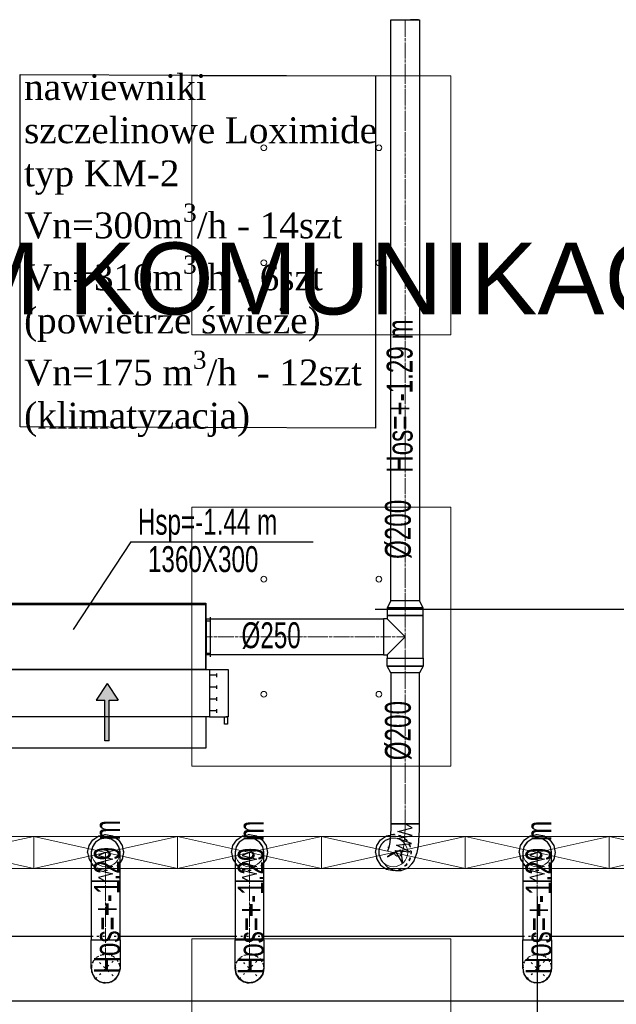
# Model space of a CAD drawing. Header units: centimetres. Extents: x -228435 to 46820, y -89367 to 152985.
# Tile 123 of 252: x -44137 to -39990, y 79351 to 86198. Entities that reach past the tile are written whole.
import ezdxf

# ---------------------------------------------------------------- set-up
doc = ezdxf.new("R2010")
doc.units = ezdxf.units.CM
doc.header["$LTSCALE"] = 50
for name, pattern in [('CADVENT_CENTERLINE', [9.9, 7.4, -1, 0.5, -1]), ('CADVENT_HIDDEN', [0.8, 0.25, -0.55]), ('Osie rzutów$0$DASHDOT2', [12.7, 6.35, -3.175, 0, -3.175]), ('SU Lampy kwadratowe  -1$0$HIDDENX2', [19.05, 12.7, -6.35])]:
    doc.linetypes.add(name, pattern=pattern)
for name, color, linetype in [('01-103-Went PP_poziom-0_5$0$L_Nawiew', 3, 'Continuous'), ('bgde-nawiewDETAILS', 1, 'Continuous'), ('bgde-nawiewEXP', 1, 'Continuous'), ('bgde-nawiewHIDDEN', 1, 'Continuous'), ('bgde-tekst', 7, 'Continuous'), ('bgde-wywiewSOL', 5, 'Continuous'), ('bgde_AJ_opis', 7, 'Continuous'), ('Osie rzutów$0$ARCH_INFO_OSIE_IST', 8, 'Osie rzutów$0$DASHDOT2'), ('Osie rzutów$0$ARCH_INFO_OSIE_OPISY_IST', 8, 'Continuous'), ('Pomieszczenia -05$0$ARCH_INFO_OPISY', 8, 'Continuous')]:
    doc.layers.add(name, color=color, linetype=linetype)
for name, color, linetype, lineweight in [('bgde-nawiewCEN', 7, 'Continuous', 13), ('bgde_nawiewnik', 11, 'Continuous', 5), ('SU Lampy kwadratowe  -05$0$ARCH_SUFITY_PODWIESZANE', 8, 'Continuous', 9), ('SU Lampy kwadratowe  -1$0$ARCH_SUFITY_PODWIESZANE', 8, 'SU Lampy kwadratowe  -1$0$HIDDENX2', 9)]:
    doc.layers.add(name, color=color, linetype=linetype, lineweight=lineweight)
doc.styles.add('Pomieszczenia -05$0$Arial', font='ARIAL.TTF')

# ---------------------------------------------------------------- blocks, each defined once
blk = doc.blocks.new('Osie rzutów')
at = {"layer": 'Osie rzutów$0$ARCH_INFO_OSIE_IST', "ltscale": 10}
for p, q in [((7947.38, 12710), (13655, 12710)), ((8060, 12510), (8060, 4623.26))]:
    blk.add_line(p, q, dxfattribs=at)
blk = doc.blocks.new('SU Lampy kwadratowe  -05')
at = {"layer": 'SU Lampy kwadratowe  -05$0$ARCH_SUFITY_PODWIESZANE'}
for centre in [(7870, 13030.75), (7950, 13030.75), (7870, 12950.75), (7950, 12950.75), (7870, 12730.75), (7950, 12730.75), (7870, 12650.75), (7950, 12650.75)]:
    blk.add_circle(centre, 2, dxfattribs=at)
at = {"layer": 'SU Lampy kwadratowe  -1$0$ARCH_SUFITY_PODWIESZANE', "ltscale": 2.5}
for points in [[(7820, 13080.75), (8000, 13080.75), (8000, 12900.75), (7820, 12900.75)], [(7820, 12780.75), (8000, 12780.75), (8000, 12600.75), (7820, 12600.75)], [(7820, 12480.75), (8000, 12480.75), (8000, 12300.75), (7820, 12300.75)]]:
    blk.add_lwpolyline(points, close=True, dxfattribs=at)
blk = doc.blocks.new('*a379')
at = {"layer": 'bgde-tekst'}
blk.add_line((0, 0), (1268, 0), dxfattribs=at)
blk = doc.blocks.new('A$C066D7839')
at = {"layer": 'bgde_nawiewnik'}
for p, q in [((-50, -11.15), (-50, 11.15)), ((-50, 11.15), (50, 11.15)), ((-50, -11.15), (50, 11.15)), ((50, -11.15), (-50, 11.15)), ((50, 11.15), (50, -11.15)), ((50, -11.15), (-50, -11.15))]:
    blk.add_line(p, q, dxfattribs=at)
blk.add_circle((0, 0), 10, dxfattribs=at)
blk = doc.blocks.new('A$C5B3E7367')
at = {"layer": '01-103-Went PP_poziom-0_5$0$L_Nawiew'}
h = blk.add_hatch(color=256, dxfattribs=at)
h.paths.add_polyline_path([(215, 704), (215, 674), (331.7, 674), (331.7, 612.1), (445.9, 689), (331.7, 765.9), (331.7, 704)])
h.paths.add_polyline_path([(48.3, 704), (48.3, 674), (215, 674), (215, 704)])
for p, q in [((215, 1525), (165, 1525)), ((165, 1525), (165, 1505)), ((215, 1400), (215, 1530)), ((545, 1530), (215, 1530)), ((215, 1530), (215, 1515)), ((545, 1400), (545, 1530)), ((165, 1505), (215, 1505)), ((243.8, 1452), (268.8, 1452)), ((256.2, 1452), (256.2, 1400)), ((326.2, 1452), (351.2, 1452)), ((338.8, 1452), (338.8, 1400)), ((408.8, 1452), (433.8, 1452)), ((421.2, 1452), (421.2, 1400)), ((491.2, 1452), (516.2, 1452)), ((503.8, 1452), (503.8, 1400)), ((0, 1378), (215, 1378)), ((0, 0), (0, 1378)), ((545, 1400), (215, 1400)), ((215, 1400), (215, 1378)), ((215, 1378), (215, 0)), ((545, 0), (545, 1400)), ((445.9, 689), (331.7, 765.9)), ((331.7, 704), (331.7, 765.9)), ((48.3, 704), (331.7, 704)), ((48.3, 704), (48.3, 674)), ((445.9, 689), (331.7, 612.1)), ((48.3, 674), (331.7, 674)), ((331.7, 612.1), (331.7, 674)), ((215, 0), (0, 0)), ((215, 0), (545, 0))]:
    blk.add_line(p, q, dxfattribs=at)
blk = doc.blocks.new('A$C53CA46B8')
at = {"layer": 'bgde-wywiewSOL'}
for p, q in [((200.4, 481.1), (-249.6, 481.1)), ((-249.6, 481.1), (-249.6, -878.9)), ((112.9, 511.1), (-162.1, 511.1)), ((-137.1, 481.1), (-137.1, 511.1)), ((87.9, 481.1), (87.9, 511.1)), ((200.4, 481.1), (200.4, -878.9)), ((200.4, -878.9), (-249.6, -878.9)), ((-137.1, -878.9), (-137.1, -908.9)), ((87.9, -878.9), (87.9, -908.9)), ((112.9, -908.9), (-162.1, -908.9))]:
    blk.add_line(p, q, dxfattribs=at)
at = {"layer": '01-103-Went PP_poziom-0_5$0$L_Nawiew'}
blk.add_blockref('A$C5B3E7367', (-794.6, -893.9), dxfattribs=at)

msp = doc.modelspace()

# ---------------------------------------------------------------- linework, layer by layer
at = {"layer": 'bgde-nawiewCEN', "linetype": 'CADVENT_CENTERLINE', "ltscale": 0.06}
for p, q in [((-41458.102, 82157.114, 359.822), (-41458.102, 86197.824, 359.822)), ((-41458.102, 82054.114, 359.822), (-41458.102, 82157.114, 359.822)), ((-41458.102, 82054.114, 359.822), (-41458.102, 81906.114, 359.822)), ((-42842.365, 81906.114, 359.822), (-42838.365, 81906.114, 359.822)), ((-41608.102, 81906.114, 359.822), (-42838.365, 81906.114, 359.822)), ((-41608.102, 81906.114, 359.822), (-41458.102, 81906.114, 359.822)), ((-41458.102, 81906.114, 359.822), (-41458.102, 81758.114, 359.822)), ((-41458.102, 81758.114, 359.822), (-41458.102, 81655.114, 359.822)), ((-41458.102, 81655.114, 359.822), (-41458.102, 80605.742, 359.822)), ((-41458.102, 80605.742, 359.822), (-41458.102, 80565.402, 359.822)), ((-41458.102, 80565.402, 359.822), (-41465.233, 80465.246, 359.822)), ((-41465.233, 80465.246, 359.822), (-41473.039, 80423.519, 359.822)), ((-43539.917, 80406.384, 359.822), (-43539.917, 80407.586, 359.822)), ((-43539.917, 80403.529, 359.822), (-43539.917, 80406.384, 359.822)), ((-43539.917, 80397.969, 359.822), (-43539.917, 80403.529, 359.822)), ((-43539.917, 80388.803, 359.822), (-43539.917, 80397.969, 359.822)), ((-43539.917, 80375.129, 359.822), (-43539.917, 80388.803, 359.822)), ((-42539.917, 80406.384, 359.822), (-42539.917, 80407.586, 359.822)), ((-42539.917, 80403.529, 359.822), (-42539.917, 80406.384, 359.822)), ((-42539.917, 80397.969, 359.822), (-42539.917, 80403.529, 359.822)), ((-42539.917, 80388.803, 359.822), (-42539.917, 80397.969, 359.822)), ((-42539.917, 80375.129, 359.822), (-42539.917, 80388.803, 359.822)), ((-41532.787, 80397.472, 359.822), (-41539.917, 80407.586, 359.822)), ((-41524.98, 80388.996, 359.822), (-41532.787, 80397.472, 359.822)), ((-41515.33, 80381.944, 359.822), (-41524.98, 80388.996, 359.822)), ((-41504.573, 80379.093, 359.822), (-41515.33, 80381.944, 359.822)), ((-41493.447, 80383.22, 359.822), (-41504.573, 80379.093, 359.822)), ((-41482.69, 80397.103, 359.822), (-41493.447, 80383.22, 359.822)), ((-41473.039, 80423.519, 359.822), (-41482.69, 80397.103, 359.822)), ((-40539.917, 80406.384, 359.822), (-40539.917, 80407.586, 359.822)), ((-40539.917, 80403.529, 359.822), (-40539.917, 80406.384, 359.822)), ((-40539.917, 80397.969, 359.822), (-40539.917, 80403.529, 359.822)), ((-40539.917, 80388.803, 359.822), (-40539.917, 80397.969, 359.822)), ((-40539.917, 80375.129, 359.822), (-40539.917, 80388.803, 359.822)), ((-43539.917, 80356.045, 359.822), (-43539.917, 80375.129, 359.822)), ((-43539.917, 80330.651, 359.822), (-43539.917, 80356.045, 359.822)), ((-43539.917, 80298.044, 359.822), (-43539.917, 80330.651, 359.822)), ((-42539.917, 80356.045, 359.822), (-42539.917, 80375.129, 359.822)), ((-42539.917, 80330.651, 359.822), (-42539.917, 80356.045, 359.822)), ((-42539.917, 80298.044, 359.822), (-42539.917, 80330.651, 359.822)), ((-40539.917, 80356.045, 359.822), (-40539.917, 80375.129, 359.822)), ((-40539.917, 80330.651, 359.822), (-40539.917, 80356.045, 359.822)), ((-40539.917, 80298.044, 359.822), (-40539.917, 80330.651, 359.822)), ((-43539.917, 80232.454, 359.822), (-43539.917, 80298.044, 359.822)), ((-42539.917, 80232.454, 359.822), (-42539.917, 80298.044, 359.822)), ((-40539.917, 80232.454, 359.822), (-40539.917, 80298.044, 359.822)), ((-43539.917, 80207.586, 359.822), (-43539.917, 80232.454, 359.822)), ((-43539.917, 79800.007), (-43539.917, 80207.586)), ((-42539.917, 80207.586, 359.822), (-42539.917, 80232.454, 359.822)), ((-42539.917, 79800.007), (-42539.917, 80207.586)), ((-40539.917, 80207.586, 359.822), (-40539.917, 80232.454, 359.822)), ((-40539.917, 79800.007), (-40539.917, 80207.586, 359.822)), ((-43539.917, 79800.007), (-43539.917, 79600.007)), ((-42539.917, 79800.007), (-42539.917, 79600.007)), ((-40539.917, 79800.007), (-40539.917, 79600.007))]:
    msp.add_line(p, q, dxfattribs=at)
at = {"layer": 'bgde-nawiewDETAILS', "linetype": 'CADVENT_HIDDEN'}
for p, q in [((-43610.628, 79529.297), (-43469.207, 79670.718)), ((-43610.628, 79670.718), (-43469.207, 79529.297)), ((-42610.628, 79529.297), (-42469.207, 79670.718)), ((-42610.628, 79670.718), (-42469.207, 79529.297)), ((-40610.628, 79529.297), (-40469.207, 79670.718)), ((-40610.628, 79670.718), (-40469.207, 79529.297))]:
    msp.add_line(p, q, dxfattribs=at)
at = {"layer": 'bgde-nawiewEXP', "linetype": 'Continuous', "elevation": 359.822}
for points in [[(-41583.102, 82054.114), (-41333.102, 82054.114), (-41333.102, 82108.957), (-41358.102, 82157.114), (-41358.102, 82157.114), (-41558.102, 82157.114), (-41558.102, 86197.824), (-41387.392, 86197.824), (-41387.392, 86197.824), (-41358.102, 86197.824), (-41358.102, 82157.114), (-41558.102, 82157.114), (-41583.102, 82108.957), (-41583.102, 82108.957), (-41573.587, 82108.957), (-41573.587, 82108.957), (-41583.102, 82108.957), (-41583.102, 82108.957)], [(-44202.365, 81681.114), (-42842.365, 81681.114), (-42842.365, 82131.114), (-44202.365, 82131.114), (-44202.365, 82141.114), (-42842.365, 82141.114), (-42842.365, 82131.114), (-44202.365, 82131.114)], [(-41573.587, 82108.957), (-41546.491, 82108.957), (-41546.491, 82108.957)], [(-41546.491, 82108.957), (-41505.938, 82108.957), (-41505.938, 82108.957)], [(-41505.938, 82108.957), (-41458.102, 82108.957), (-41458.102, 82108.957)], [(-41458.102, 82108.957), (-41410.267, 82108.957), (-41410.267, 82108.957)], [(-41410.267, 82108.957), (-41369.714, 82108.957), (-41369.714, 82108.957)], [(-41369.714, 82108.957), (-41342.617, 82108.957), (-41342.617, 82108.957)], [(-41342.617, 82108.957), (-41333.102, 82108.957), (-41333.102, 82108.957)], [(-42838.365, 81781.114), (-42838.365, 82031.114), (-41608.102, 82031.114), (-41608.102, 81781.114)], [(-41608.102, 81781.114), (-41583.102, 81781.114), (-41583.102, 81758.114), (-41333.102, 81758.114), (-41333.102, 82054.114), (-41583.102, 82054.114), (-41583.102, 82031.114), (-41608.102, 82031.114), (-41608.102, 81790.629)], [(-41583.102, 81703.271), (-41583.102, 81758.114), (-41333.102, 81758.114), (-41333.102, 81703.271), (-41358.102, 81655.114), (-41558.102, 81655.114)], [(-41583.102, 81703.271), (-41573.587, 81703.271), (-41573.587, 81703.271)], [(-41573.587, 81703.271), (-41546.491, 81703.271), (-41546.491, 81703.271)], [(-41546.491, 81703.271), (-41505.938, 81703.271), (-41505.938, 81703.271)], [(-41505.938, 81703.271), (-41458.102, 81703.271), (-41458.102, 81703.271)], [(-41458.102, 81703.271), (-41410.267, 81703.271), (-41410.267, 81703.271)], [(-41410.267, 81703.271), (-41369.714, 81703.271), (-41369.714, 81703.271)], [(-41369.714, 81703.271), (-41342.617, 81703.271), (-41342.617, 81703.271)], [(-41342.617, 81703.271), (-41333.102, 81703.271), (-41333.102, 81703.271)], [(-41558.102, 80605.742), (-41358.102, 80605.742), (-41358.102, 81655.114), (-41558.102, 81655.114)], [(-43639.917, 80406.384), (-43639.917, 80207.586), (-43439.917, 80207.586), (-43439.917, 80407.586), (-43447.529, 80445.854), (-43469.207, 80478.296), (-43501.649, 80499.974), (-43539.917, 80507.586), (-43578.186, 80499.974), (-43610.628, 80478.296), (-43632.305, 80445.854), (-43639.917, 80407.586)], [(-42639.917, 80406.384), (-42639.917, 80207.586), (-42439.917, 80207.586), (-42439.917, 80407.586), (-42447.529, 80445.854), (-42469.207, 80478.296), (-42501.649, 80499.974), (-42539.917, 80507.586), (-42578.186, 80499.974), (-42610.628, 80478.296), (-42632.305, 80445.854), (-42639.917, 80407.586)], [(-40639.917, 80406.384), (-40639.917, 80207.586), (-40439.917, 80207.586), (-40439.917, 80407.586), (-40447.529, 80445.854), (-40469.207, 80478.296), (-40501.649, 80499.974), (-40539.917, 80507.586), (-40578.186, 80499.974), (-40610.628, 80478.296), (-40632.305, 80445.854), (-40639.917, 80407.586)]]:
    msp.add_lwpolyline(points, close=True, dxfattribs=at)
for points in [[(-41365.714, 86197.824), (-41365.714, 86197.824), (-41419.834, 86197.824), (-41419.834, 86197.824)], [(-42842.365, 81781.114), (-42838.365, 81781.114), (-42838.365, 82031.114), (-42842.365, 82031.114)], [(-41583.102, 81781.114), (-41458.102, 81906.114), (-41583.102, 82031.114)], [(-41638.396, 80390.208), (-41624.249, 80353.845), (-41617.055, 80343.64), (-41609.016, 80334.912), (-41582.276, 80307.043), (-41572.128, 80299.628), (-41536.729, 80284.282), (-41524.796, 80281.119), (-41486.276, 80280.678), (-41472.859, 80285.655), (-41437.607, 80300.017), (-41410.855, 80327.047), (-41397.961, 80343.688), (-41385.364, 80377.229), (-41374.709, 80406.393), (-41365.774, 80454.15), (-41358.102, 80561.915), (-41358.102, 80605.742), (-41558.102, 80605.742), (-41558.102, 80568.888), (-41564.691, 80476.343), (-41571.369, 80440.645), (-41580.016, 80416.977)], [(-43664.917, 80407.586), (-43655.402, 80455.421), (-43628.306, 80495.974), (-43587.753, 80523.071), (-43539.917, 80532.586), (-43492.082, 80523.071), (-43451.529, 80495.974), (-43424.432, 80455.421), (-43414.917, 80407.586), (-43424.432, 80359.75), (-43439.917, 80336.575)], [(-42664.917, 80407.586), (-42655.402, 80455.421), (-42628.306, 80495.974), (-42587.753, 80523.071), (-42539.917, 80532.586), (-42492.082, 80523.071), (-42451.529, 80495.974), (-42424.432, 80455.421), (-42414.917, 80407.586), (-42424.432, 80359.75), (-42439.917, 80336.575)], [(-41664.917, 80407.586), (-41655.402, 80455.421), (-41628.306, 80495.974), (-41587.753, 80523.071), (-41560.985, 80528.395)], [(-40664.917, 80407.586), (-40655.402, 80455.421), (-40628.306, 80495.974), (-40587.753, 80523.071), (-40539.917, 80532.586), (-40492.082, 80523.071), (-40451.529, 80495.974), (-40424.432, 80455.421), (-40414.917, 80407.586), (-40424.432, 80359.75), (-40439.917, 80336.575)], [(-41638.396, 80390.208), (-41637.55, 80429.217), (-41621.84, 80464.933), (-41593.658, 80491.918), (-41562.725, 80503.952)], [(-43664.917, 80407.586), (-43655.402, 80359.75), (-43639.917, 80336.575)], [(-42664.917, 80407.586), (-42655.402, 80359.75), (-42639.917, 80336.575)], [(-41664.917, 80407.586), (-41655.402, 80359.75), (-41628.306, 80319.197), (-41587.753, 80292.101), (-41539.917, 80282.586), (-41534.439, 80283.675)], [(-41576.039, 80439.393), (-41570.192, 80446.939)], [(-40664.917, 80407.586), (-40655.402, 80359.75), (-40639.917, 80336.575)]]:
    msp.add_lwpolyline(points, dxfattribs=at)
at = {"layer": 'bgde-nawiewEXP', "elevation": 359.822}
for points in [[(-41539.917, 80407.586), (-41580.053, 80377.52), (-41490.709, 80425.402), (-41475.082, 80336.032), (-41526.467, 80421.332), (-41424.308, 80412.244), (-41516.952, 80457.397), (-41414.371, 80469.205), (-41511.409, 80504.953), (-41409.99, 80524.103), (-41508.851, 80553.943), (-41408.304, 80577.281), (-41458.102, 80605.742)], [(-43539.917, 80407.586), (-43589.917, 80386.718), (-43489.917, 80361.373), (-43589.917, 80335.689), (-43489.917, 80310.574), (-43589.917, 80284.479), (-43489.917, 80258.927), (-43589.917, 80233.637), (-43539.917, 80207.586)], [(-42539.917, 80407.586), (-42589.917, 80386.718), (-42489.917, 80361.373), (-42589.917, 80335.689), (-42489.917, 80310.574), (-42589.917, 80284.479), (-42489.917, 80258.927), (-42589.917, 80233.637), (-42539.917, 80207.586)], [(-40539.917, 80407.586), (-40589.917, 80386.718), (-40489.917, 80361.373), (-40589.917, 80335.689), (-40489.917, 80310.574), (-40589.917, 80284.479), (-40489.917, 80258.927), (-40589.917, 80233.637), (-40539.917, 80207.586)]]:
    msp.add_lwpolyline(points, dxfattribs=at)
at = {"layer": 'bgde-nawiewEXP', "linetype": 'Continuous'}
for points in [[(-43639.917, 79800.007), (-43439.917, 79800.007), (-43439.917, 80207.586), (-43639.917, 80207.586)], [(-42639.917, 79800.007), (-42439.917, 79800.007), (-42439.917, 80207.586), (-42639.917, 80207.586)], [(-40639.917, 79800.007), (-40439.917, 79800.007), (-40439.917, 80207.586), (-40639.917, 80207.586)], [(-42639.917, 79600.007), (-42639.917, 79800.007), (-42439.917, 79800.007), (-42439.917, 79600.007), (-42447.529, 79561.739), (-42469.207, 79529.297), (-42501.649, 79507.619), (-42539.917, 79500.007), (-42578.186, 79507.619), (-42610.628, 79529.297), (-42632.305, 79561.739)]]:
    msp.add_lwpolyline(points, close=True, dxfattribs=at)
for points in [[(-47740.168, 79375.007), (-36370.492, 79375.007), (-36370.492, 79825.007), (-36439.917, 79825.007)], [(-45439.917, 79825.007), (-43639.917, 79825.007)], [(-43639.917, 79600.007), (-43639.917, 79800.007), (-43439.917, 79800.007), (-43439.917, 79600.007), (-43442.106, 79589.002)], [(-43439.917, 79825.007), (-42639.917, 79825.007)], [(-42439.917, 79825.007), (-40639.917, 79825.007)], [(-40639.917, 79600.007), (-40639.917, 79800.007), (-40439.917, 79800.007), (-40439.917, 79600.007), (-40442.304, 79588.009)], [(-40439.917, 79825.007), (-39639.917, 79825.007)], [(-43639.917, 79600.007), (-43632.305, 79561.739), (-43621.825, 79546.054)], [(-43639.917, 79600.007), (-43632.305, 79561.739), (-43610.628, 79529.297), (-43616.862, 79538.627)], [(-43637.874, 79595.074), (-43637.049, 79576.228), (-43620.555, 79540.867), (-43612.281, 79533.287)], [(-43469.207, 79529.297), (-43447.529, 79561.739), (-43439.917, 79600.007)], [(-43469.207, 79529.297), (-43447.529, 79561.739), (-43443.849, 79580.241)], [(-43467.163, 79534.23), (-43454.42, 79548.14), (-43441.079, 79584.806), (-43441.57, 79596.017)], [(-42639.917, 79600.007), (-42632.305, 79561.739), (-42622.048, 79546.389)], [(-42637.878, 79595.083), (-42637.148, 79576.636), (-42620.803, 79541.207), (-42612.312, 79533.362)], [(-42478.819, 79522.874), (-42469.207, 79529.297), (-42447.529, 79561.739), (-42443.928, 79579.846)], [(-42467.167, 79534.221), (-42454.639, 79547.781), (-42441.144, 79584.391), (-42441.601, 79595.942)], [(-42442.173, 79588.669), (-42439.917, 79600.007)], [(-40639.917, 79600.007), (-40632.305, 79561.739), (-40622.481, 79547.036)], [(-40639.917, 79600.007), (-40632.305, 79561.739), (-40610.628, 79529.297), (-40617.424, 79539.468)], [(-40637.891, 79595.115), (-40637.338, 79577.441), (-40621.286, 79541.877), (-40612.37, 79533.502)], [(-40469.207, 79529.297), (-40447.529, 79561.739), (-40439.917, 79600.007)], [(-40469.207, 79529.297), (-40447.529, 79561.739), (-40444.08, 79579.082)], [(-40467.18, 79534.189), (-40455.074, 79547.078), (-40441.277, 79583.575), (-40441.659, 79595.802)], [(-43610.628, 79529.297), (-43578.186, 79507.619), (-43559.684, 79503.939)], [(-43610.628, 79529.297), (-43578.186, 79507.619), (-43539.917, 79500.007), (-43550.923, 79502.197)], [(-43605.694, 79527.253), (-43591.785, 79514.51), (-43555.118, 79501.169), (-43543.908, 79501.66)], [(-43539.917, 79500.007), (-43501.649, 79507.619), (-43469.207, 79529.297), (-43478.537, 79523.062)], [(-43539.917, 79500.007), (-43501.649, 79507.619), (-43485.964, 79518.1)], [(-43534.984, 79502.051), (-43516.138, 79502.876), (-43480.777, 79519.37), (-43473.197, 79527.644)], [(-42617.05, 79538.909), (-42610.628, 79529.297), (-42578.186, 79507.619), (-42560.079, 79504.018)], [(-42605.704, 79527.257), (-42592.144, 79514.729), (-42555.534, 79501.234), (-42543.983, 79501.691)], [(-42551.255, 79502.263), (-42539.917, 79500.007), (-42501.649, 79507.619), (-42486.299, 79517.876)], [(-42534.993, 79502.047), (-42516.546, 79502.777), (-42481.117, 79519.122), (-42473.272, 79527.613)], [(-40610.628, 79529.297), (-40578.186, 79507.619), (-40560.843, 79504.17)], [(-40610.628, 79529.297), (-40578.186, 79507.619), (-40539.917, 79500.007), (-40551.915, 79502.394)], [(-40605.735, 79527.27), (-40592.847, 79515.164), (-40556.35, 79501.367), (-40544.123, 79501.749)], [(-40539.917, 79500.007), (-40501.649, 79507.619), (-40469.207, 79529.297), (-40479.378, 79522.5)], [(-40539.917, 79500.007), (-40501.649, 79507.619), (-40486.946, 79517.443)], [(-40535.025, 79502.034), (-40517.351, 79502.587), (-40481.787, 79518.638), (-40473.412, 79527.555)]]:
    msp.add_lwpolyline(points, dxfattribs=at)
at = {"layer": 'bgde-nawiewHIDDEN', "linetype": 'CADVENT_HIDDEN', "elevation": 359.822}
for points in [[(-42842.365, 81781.114), (-42842.365, 82031.114)], [(-43664.917, 80407.586), (-43655.402, 80455.421), (-43628.306, 80495.974), (-43587.753, 80523.071), (-43539.917, 80532.586), (-43492.082, 80523.071), (-43451.529, 80495.974), (-43424.432, 80455.421), (-43414.917, 80407.586), (-43424.432, 80359.75), (-43451.529, 80319.197), (-43492.082, 80292.101), (-43539.917, 80282.586), (-43587.753, 80292.101), (-43628.306, 80319.197), (-43587.753, 80292.101), (-43539.917, 80282.586), (-43492.082, 80292.101), (-43451.529, 80319.197), (-43439.917, 80336.575)], [(-42664.917, 80407.586), (-42655.402, 80455.421), (-42628.306, 80495.974), (-42587.753, 80523.071), (-42539.917, 80532.586), (-42492.082, 80523.071), (-42451.529, 80495.974), (-42424.432, 80455.421), (-42414.917, 80407.586), (-42424.432, 80359.75), (-42451.529, 80319.197), (-42492.082, 80292.101), (-42539.917, 80282.586), (-42587.753, 80292.101), (-42628.306, 80319.197), (-42587.753, 80292.101), (-42539.917, 80282.586), (-42492.082, 80292.101), (-42451.529, 80319.197), (-42439.917, 80336.575)], [(-41664.917, 80407.586), (-41655.402, 80455.421), (-41628.306, 80495.974), (-41587.753, 80523.071), (-41539.917, 80532.586), (-41560.985, 80528.395)], [(-40664.917, 80407.586), (-40655.402, 80455.421), (-40628.306, 80495.974), (-40587.753, 80523.071), (-40539.917, 80532.586), (-40492.082, 80523.071), (-40451.529, 80495.974), (-40424.432, 80455.421), (-40414.917, 80407.586), (-40424.432, 80359.75), (-40451.529, 80319.197), (-40492.082, 80292.101), (-40539.917, 80282.586), (-40587.753, 80292.101), (-40628.306, 80319.197), (-40587.753, 80292.101), (-40539.917, 80282.586), (-40492.082, 80292.101), (-40451.529, 80319.197), (-40439.917, 80336.575)], [(-43664.917, 80407.586), (-43655.402, 80359.75), (-43628.306, 80319.197), (-43639.917, 80336.575)], [(-42664.917, 80407.586), (-42655.402, 80359.75), (-42628.306, 80319.197), (-42639.917, 80336.575)], [(-41664.917, 80407.586), (-41655.402, 80359.75), (-41628.306, 80319.197), (-41587.753, 80292.101), (-41539.917, 80282.586), (-41492.082, 80292.101), (-41534.439, 80283.675)], [(-40664.917, 80407.586), (-40655.402, 80359.75), (-40628.306, 80319.197), (-40639.917, 80336.575)]]:
    msp.add_lwpolyline(points, dxfattribs=at)
msp.add_lwpolyline([(-41539.917, 80532.586), (-41492.082, 80523.071), (-41451.529, 80495.974), (-41424.432, 80455.421), (-41414.917, 80407.586), (-41424.432, 80359.75), (-41451.529, 80319.197), (-41492.082, 80292.101), (-41451.529, 80319.197), (-41424.432, 80359.75), (-41414.917, 80407.586), (-41424.432, 80455.421), (-41451.529, 80495.974), (-41492.082, 80523.071)], close=True, dxfattribs=at)
at = {"layer": 'bgde-nawiewHIDDEN', "linetype": 'CADVENT_HIDDEN'}
for points in [[(-43639.917, 79825.007), (-43439.917, 79825.007)], [(-42639.917, 79825.007), (-42439.917, 79825.007)], [(-40639.917, 79825.007), (-40439.917, 79825.007)], [(-43639.917, 79600.007), (-43632.305, 79638.276), (-43610.628, 79670.718), (-43578.186, 79692.395), (-43539.917, 79700.007), (-43501.649, 79692.395), (-43469.207, 79670.718), (-43447.529, 79638.276), (-43439.917, 79600.007)], [(-43638.755, 79615.208), (-43625.414, 79651.875), (-43599.057, 79680.645), (-43563.697, 79697.139), (-43524.716, 79698.845), (-43488.05, 79685.504), (-43459.28, 79659.148), (-43442.786, 79623.787), (-43441.57, 79596.017)], [(-42639.917, 79600.007), (-42632.305, 79638.276), (-42610.628, 79670.718), (-42578.186, 79692.395), (-42539.917, 79700.007), (-42501.649, 79692.395), (-42469.207, 79670.718), (-42447.529, 79638.276), (-42439.917, 79600.007)], [(-42638.69, 79615.624), (-42625.196, 79652.234), (-42598.718, 79680.893), (-42563.288, 79697.238), (-42524.301, 79698.78), (-42487.691, 79685.286), (-42459.032, 79658.808), (-42442.687, 79623.378), (-42441.601, 79595.942)], [(-40639.917, 79600.007), (-40632.305, 79638.276), (-40610.628, 79670.718), (-40578.186, 79692.395), (-40539.917, 79700.007), (-40501.649, 79692.395), (-40469.207, 79670.718), (-40447.529, 79638.276), (-40439.917, 79600.007)], [(-40638.558, 79616.44), (-40624.761, 79652.937), (-40598.047, 79681.376), (-40562.484, 79697.428), (-40523.485, 79698.648), (-40486.988, 79684.851), (-40458.548, 79658.137), (-40442.497, 79622.574), (-40441.659, 79595.802)], [(-43638.755, 79615.208), (-43637.874, 79595.074)], [(-43443.849, 79580.241), (-43442.106, 79589.002)], [(-42638.69, 79615.624), (-42637.878, 79595.083)], [(-42443.928, 79579.846), (-42442.173, 79588.669)], [(-40638.558, 79616.44), (-40637.891, 79595.115)], [(-40444.08, 79579.082), (-40442.304, 79588.009)], [(-43621.825, 79546.054), (-43616.862, 79538.627)], [(-43612.281, 79533.287), (-43605.694, 79527.253)], [(-43559.684, 79503.939), (-43550.923, 79502.197)], [(-43543.908, 79501.66), (-43534.984, 79502.051)], [(-43485.964, 79518.1), (-43478.537, 79523.062)], [(-43473.197, 79527.644), (-43467.163, 79534.23)], [(-42622.048, 79546.389), (-42617.05, 79538.909)], [(-42612.312, 79533.362), (-42605.704, 79527.257)], [(-42560.079, 79504.018), (-42551.255, 79502.263)], [(-42543.983, 79501.691), (-42534.993, 79502.047)], [(-42486.299, 79517.876), (-42478.819, 79522.874)], [(-42473.272, 79527.613), (-42467.167, 79534.221)], [(-40622.481, 79547.036), (-40617.424, 79539.468)], [(-40612.37, 79533.502), (-40605.735, 79527.27)], [(-40560.843, 79504.17), (-40551.915, 79502.394)], [(-40544.123, 79501.749), (-40535.025, 79502.034)], [(-40486.946, 79517.443), (-40479.378, 79522.5)], [(-40473.412, 79527.555), (-40467.18, 79534.189)]]:
    msp.add_lwpolyline(points, dxfattribs=at)
at = {"layer": 'bgde-tekst'}
for elevation in [359.822, 2279.822]:
    msp.add_lwpolyline([(-43365.862, 82566.986), (-43765.862, 81956.986), (-43765.862, 81956.986)], dxfattribs=dict(at, elevation=elevation))
at = {"layer": 'bgde_AJ_opis', "elevation": 2279.822}
msp.add_lwpolyline([(-44134.549, 85815.639), (-41664.089, 85807.5), (-41664.089, 83357.925), (-44134.549, 83366.064)], close=True, dxfattribs=at)

# ---------------------------------------------------------------- block references
at = {"layer": '01-103-Went PP_poziom-0_5$0$L_Nawiew', "xscale": -1, "rotation": 270}
msp.add_blockref('A$C53CA46B8', (-43324.978, 81929.684, 3224.822), dxfattribs=at)
at = {"layer": '01-103-Went PP_poziom-0_5$0$L_Nawiew', "xscale": 10, "yscale": 10, "zscale": 10}
for p in [(-44539.915, 80407.586), (-43539.915, 80407.586), (-42539.915, 80407.586), (-41539.915, 80407.586), (-40539.915, 80407.586), (-39539.915, 80407.586)]:
    msp.add_blockref('A$C066D7839', p, dxfattribs=at)
at = {"layer": 'bgde-tekst'}
for p in [(-43365.862, 82566.986, 359.822), (-43365.862, 82566.986, 2279.822)]:
    msp.add_blockref('*a379', p, dxfattribs=at)
at = {"layer": 'Osie rzutów$0$ARCH_INFO_OSIE_OPISY_IST', "xscale": 10, "yscale": 10, "zscale": 10}
msp.add_blockref('Osie rzutów', (-121140, -45000), dxfattribs=at)
at = {"layer": 'SU Lampy kwadratowe  -05$0$ARCH_SUFITY_PODWIESZANE', "xscale": 10, "yscale": 10, "zscale": 10}
msp.add_blockref('SU Lampy kwadratowe  -05', (-121140, -45000), dxfattribs=at)

# ---------------------------------------------------------------- texts
at = {"layer": 'bgde-tekst', "width": 0.7}
for s, p in [('Hos=+-1.29 m ', (-41406.334, 83047.027, 186.863)), ('%%c200', (-41418.407, 82447.588, 1476.863)), ('%%c200', (-41418.407, 81048.11, 1476.863)), ('Hos=+-1.29 m ', (-43441.157, 79564.943, 630)), ('Hos=+-1.29 m ', (-42441.157, 79559.959, 630)), ('Hos=+-1.29 m ', (-40441.157, 79559.481, 630))]:
    msp.add_text(s, height=180, rotation=90, dxfattribs=at).set_placement(p)
for s, p in [('Hsp=-1.44 m ', (-43315.862, 82616.986, 359.822)), ('Hsp=-1.44 m ', (-43315.862, 82616.986, 2279.822)), ('1360X300', (-43245.862, 82356.986, 359.822)), ('1360X300', (-43245.862, 82356.986, 2279.822)), ('%%c250', (-42595.547, 81827.598, -930.178)), ('%%c250', (-42595.547, 81827.598, 989.822))]:
    msp.add_text(s, height=180, dxfattribs=at).set_placement(p)
at = {"layer": 'bgde_AJ_opis', "insert": (-44106.658, 85819.11, 2279.822), "char_height": 180, "width": 2548.55557, "attachment_point": 1}
msp.add_mtext('\\A1;{\\fTimes New Roman|b0|i0|c238|p18;nawiewniki szczelinowe Loximide typ KM-2\\PVn=300m\\H0.7X;\\S3^ ;\\H1.429X;/h - 14szt \\P\\H0.9997X;Vn=310m\\H0.7X;\\S3^ ;\\H1.429X;/h - 6szt \\P(powietrze świeże)\\PVn=175 m\\H0.7X;\\S3^ ;\\H1.429X;/h  - 12szt\\P(klimatyzacja)}', dxfattribs=at)
at = {"layer": 'Pomieszczenia -05$0$ARCH_INFO_OPISY', "insert": (-45020.59, 84324.672), "char_height": 500, "width": 19873.35743, "attachment_point": 5, "style": 'Pomieszczenia -05$0$Arial'}
msp.add_mtext('PUSTKA NAD ŁĄCZNIKIEM KOMUNIKACYJNYM', dxfattribs=at)

doc.saveas('drawing.dxf')
